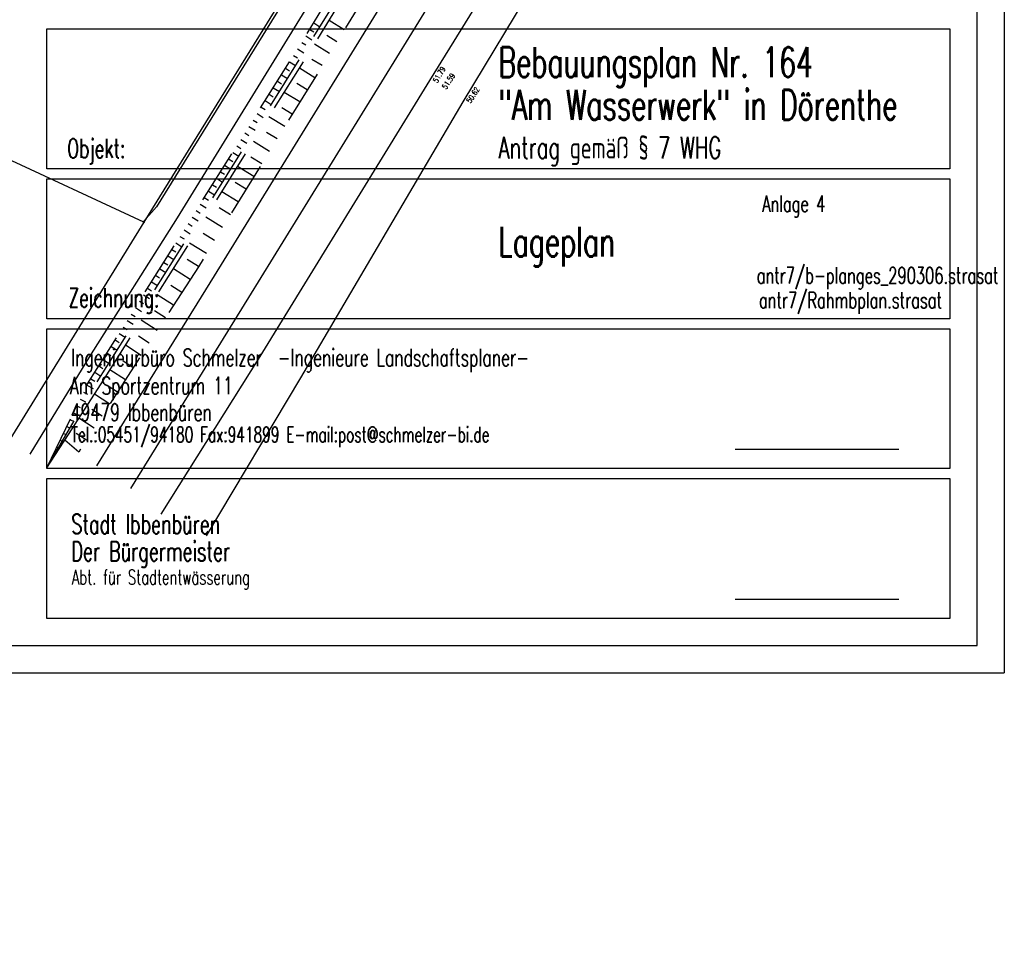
# Model space of a CAD drawing. Extents: x 3409653 to 3410193, y 5788342 to 5789000.
# Tile 73 of 80: x 3410068 to 3410159, y 5788603 to 5788687. Entities that reach past the tile are written whole.
import ezdxf

# ---------------------------------------------------------------- set-up
doc = ezdxf.new("R2010")
doc.units = 0
doc.header["$MEASUREMENT"] = 0
for name, pattern in [('LINIENART0', [0]), ('LINIENART4', [120, 70, -10, 10, -10, 10, -10]), ('LINIENART5', [10, 5, -5])]:
    doc.linetypes.add(name, pattern=pattern)
for name, color, linetype in [('dxf_amwasser3', 7, 'Continuous'), ('K140-KATASTERTOPO', 7, 'Continuous'), ('NULLEBENE', 7, 'Continuous'), ('Rahmen', 7, 'Continuous'), ('TOP-BOESCHUNG', 7, 'Continuous'), ('TOP-HOEHENI', 7, 'Continuous'), ('TOP-LINIEN', 7, 'Continuous')]:
    doc.layers.add(name, color=color, linetype=linetype)
doc.styles.add('SIMPLEX', font='simplex')

# ---------------------------------------------------------------- blocks, each defined once
blk = doc.blocks.new('GELAEN-109')
at = {"layer": 'NULLEBENE', "color": 1, "linetype": 'LINIENART0'}
for p, q in [((-0.188, 0.188), (0.188, -0.188)), ((-0.188, -0.188), (0.188, 0.188))]:
    blk.add_line(p, q, dxfattribs=at)

msp = doc.modelspace()

# ---------------------------------------------------------------- linework, layer by layer
at = {"layer": 'dxf_amwasser3', "color": 88, "linetype": 'LINIENART0'}
for p, q in [((3410106.026, 5788681.51, 51.793), (3410132.657, 5788724.681, 51.724)), ((3410109.084, 5788679.538, 50.623), (3410135.526, 5788723.313, 50.966)), ((3410120.691, 5788712.366, 51.838), (3410089.315, 5788661.523, 51.914)), ((3410090.402, 5788656.08, 51.79), (3410106.026, 5788681.51, 51.793)), ((3410094.152, 5788654.118, 50.389), (3410109.084, 5788679.538, 50.623)), ((3410089.315, 5788661.523, 51.914), (3410078.478, 5788643.936, 51.909)), ((3410081.304, 5788641.562, 51.821), (3410090.402, 5788656.08, 51.79)), ((3410085.456, 5788639.575, 50.3), (3410094.152, 5788654.118, 50.389))]:
    msp.add_line(p, q, dxfattribs=at)
at = {"layer": 'K140-KATASTERTOPO', "color": 95, "linetype": 'LINIENART0'}
for p, q in [((3410098.147, 5788686.176), (3410096.749, 5788687.036)), ((3410094.968, 5788686.207), (3410095.349, 5788685.976)), ((3410095.333, 5788686.808), (3410095.908, 5788686.459)), ((3410094.6, 5788685.608), (3410095.163, 5788685.255)), ((3410097.469, 5788685.075), (3410096.539, 5788685.647)), ((3410093.853, 5788684.417), (3410094.415, 5788684.064)), ((3410094.226, 5788685.012), (3410094.602, 5788684.777)), ((3410096.792, 5788683.975), (3410095.395, 5788684.835)), ((3410093.479, 5788683.821), (3410093.854, 5788683.586)), ((3410096.113, 5788682.872), (3410095.175, 5788683.45)), ((3410092.733, 5788682.63), (3410093.107, 5788682.395)), ((3410093.106, 5788683.225), (3410093.668, 5788682.873)), ((3410095.43, 5788681.763), (3410094.013, 5788682.635)), ((3410092.359, 5788682.034), (3410092.921, 5788681.682)), ((3410091.612, 5788680.843), (3410092.173, 5788680.491)), ((3410091.986, 5788681.439), (3410092.36, 5788681.204)), ((3410094.744, 5788680.648), (3410093.792, 5788681.233)), ((3410090.865, 5788679.652), (3410091.426, 5788679.3)), ((3410091.239, 5788680.248), (3410091.613, 5788680.013)), ((3410094.054, 5788679.526), (3410092.616, 5788680.411)), ((3410090.492, 5788679.056), (3410090.866, 5788678.822)), ((3410093.359, 5788678.398), (3410092.394, 5788678.992)), ((3410089.745, 5788677.865), (3410090.118, 5788677.631)), ((3410090.118, 5788678.461), (3410090.679, 5788678.109)), ((3410092.661, 5788677.264), (3410091.204, 5788678.161)), ((3410089.371, 5788677.27), (3410089.931, 5788676.918)), ((3410088.624, 5788676.078), (3410089.184, 5788675.727)), ((3410088.998, 5788676.674), (3410089.371, 5788676.44)), ((3410091.959, 5788676.124), (3410090.981, 5788676.726)), ((3410088.251, 5788675.483), (3410088.624, 5788675.249)), ((3410091.254, 5788674.977), (3410089.776, 5788675.887)), ((3410087.504, 5788674.292), (3410087.877, 5788674.058)), ((3410087.877, 5788674.887), (3410088.437, 5788674.536)), ((3410090.544, 5788673.824), (3410089.552, 5788674.435)), ((3410087.13, 5788673.696), (3410087.689, 5788673.345)), ((3410089.83, 5788672.665), (3410088.332, 5788673.587)), ((3410086.383, 5788672.505), (3410086.942, 5788672.154)), ((3410086.757, 5788673.101), (3410087.129, 5788672.867)), ((3410086.01, 5788671.909), (3410086.382, 5788671.676)), ((3410089.113, 5788671.499), (3410088.107, 5788672.118)), ((3410085.263, 5788670.718), (3410085.635, 5788670.485)), ((3410085.636, 5788671.314), (3410086.195, 5788670.964)), ((3410088.391, 5788670.326), (3410086.871, 5788671.262)), ((3410084.889, 5788670.123), (3410085.447, 5788669.773)), ((3410087.666, 5788669.148), (3410086.645, 5788669.776)), ((3410084.142, 5788668.932), (3410084.7, 5788668.582)), ((3410084.516, 5788669.527), (3410084.888, 5788669.294)), ((3410086.936, 5788667.962), (3410085.395, 5788668.911)), ((3410083.769, 5788668.336), (3410084.141, 5788668.103)), ((3410083.022, 5788667.145), (3410083.393, 5788666.912)), ((3410083.395, 5788667.74), (3410083.953, 5788667.391)), ((3410086.203, 5788666.77), (3410085.168, 5788667.407)), ((3410082.648, 5788666.549), (3410083.205, 5788666.2)), ((3410085.465, 5788665.572), (3410083.902, 5788666.534)), ((3410081.901, 5788665.358), (3410082.458, 5788665.009)), ((3410082.275, 5788665.954), (3410082.646, 5788665.721)), ((3410081.528, 5788664.762), (3410081.899, 5788664.53)), ((3410084.723, 5788664.367), (3410083.674, 5788665.012)), ((3410080.781, 5788663.571), (3410081.152, 5788663.339)), ((3410081.154, 5788664.167), (3410081.711, 5788663.818)), ((3410083.953, 5788663.172), (3410082.415, 5788664.165)), ((3410080.407, 5788662.976), (3410080.963, 5788662.627)), ((3410083.188, 5788661.987), (3410082.172, 5788662.642)), ((3410079.66, 5788661.785), (3410080.216, 5788661.436)), ((3410080.034, 5788662.38), (3410080.405, 5788662.148)), ((3410082.429, 5788660.81), (3410080.92, 5788661.784)), ((3410079.287, 5788661.189), (3410079.657, 5788660.957)), ((3410078.54, 5788659.998), (3410078.91, 5788659.766)), ((3410078.913, 5788660.593), (3410079.469, 5788660.245)), ((3410081.675, 5788659.643), (3410080.679, 5788660.285)), ((3410077.793, 5788658.807), (3410078.163, 5788658.575)), ((3410078.167, 5788659.402), (3410078.721, 5788659.054)), ((3410080.927, 5788658.484), (3410079.447, 5788659.439)), ((3410077.42, 5788658.211), (3410077.974, 5788657.863)), ((3410080.185, 5788657.334), (3410079.208, 5788657.964)), ((3410076.673, 5788657.02), (3410077.227, 5788656.672)), ((3410077.046, 5788657.615), (3410077.416, 5788657.384)), ((3410079.449, 5788656.192), (3410077.997, 5788657.129)), ((3410076.299, 5788656.424), (3410076.668, 5788656.193)), ((3410075.552, 5788655.233), (3410075.921, 5788655.002)), ((3410075.926, 5788655.829), (3410076.479, 5788655.481)), ((3410078.718, 5788655.059), (3410077.759, 5788655.678)), ((3410075.179, 5788654.638), (3410075.732, 5788654.29)), ((3410077.992, 5788653.935), (3410076.568, 5788654.854)), ((3410072.41, 5788648.384), (3410075.772, 5788653.586)), ((3410074.446, 5788653.439), (3410075.042, 5788653.15)), ((3410074.805, 5788654.042), (3410075.175, 5788653.81)), ((3410077.273, 5788652.819), (3410076.332, 5788653.426)), ((3410074.139, 5788652.806), (3410074.504, 5788652.629)), ((3410076.558, 5788651.712), (3410075.148, 5788652.621)), ((3410073.833, 5788652.173), (3410074.33, 5788651.932)), ((3410073.22, 5788650.908), (3410073.618, 5788650.715)), ((3410073.527, 5788651.54), (3410073.825, 5788651.396)), ((3410075.844, 5788650.606), (3410074.904, 5788651.212)), ((3410072.914, 5788650.275), (3410073.146, 5788650.163)), ((3410075.13, 5788649.499), (3410073.719, 5788650.41)), ((3410072.301, 5788649.01), (3410072.467, 5788648.929)), ((3410072.607, 5788649.642), (3410072.906, 5788649.498)), ((3410074.416, 5788648.392), (3410073.474, 5788648.999)), ((3410071.995, 5788648.377), (3410072.193, 5788648.281)), ((3410073.701, 5788647.284), (3410072.41, 5788648.384)), ((3410071.382, 5788647.111), (3410071.481, 5788647.063)), ((3410071.688, 5788647.744), (3410071.788, 5788647.696)), ((3410071.075, 5788646.479), (3410071.109, 5788646.463))]:
    msp.add_line(p, q, dxfattribs=at)
at = {"layer": 'NULLEBENE', "color": 145, "linetype": 'LINIENART0'}
for p, q in [((3410070.765, 5788673.36974), (3410070.765, 5788686.24974)), ((3410070.765, 5788686.24974), (3410153.91, 5788686.24974)), ((3410070.765, 5788673.36974), (3410070.765, 5788686.24974)), ((3410070.765, 5788686.24974), (3410153.91, 5788686.24974)), ((3410153.91, 5788686.24974), (3410153.91, 5788673.36974)), ((3410153.91, 5788686.24974), (3410153.91, 5788673.36974)), ((3410153.91, 5788673.36974), (3410070.765, 5788673.36974)), ((3410153.91, 5788673.36974), (3410070.765, 5788673.36974)), ((3410070.765, 5788659.56974), (3410070.765, 5788672.44974)), ((3410070.765, 5788672.44974), (3410153.91, 5788672.44974)), ((3410070.765, 5788659.56974), (3410070.765, 5788672.44974)), ((3410070.765, 5788672.44974), (3410153.91, 5788672.44974)), ((3410153.91, 5788672.44974), (3410153.91, 5788659.56974)), ((3410153.91, 5788672.44974), (3410153.91, 5788659.56974)), ((3410153.91, 5788659.56974), (3410070.765, 5788659.56974)), ((3410153.91, 5788659.56974), (3410070.765, 5788659.56974)), ((3410070.765, 5788658.64974), (3410153.91, 5788658.64974)), ((3410070.765, 5788658.64974), (3410153.91, 5788658.64974)), ((3410070.765, 5788645.76974), (3410070.765, 5788658.64474)), ((3410070.765, 5788645.76974), (3410070.765, 5788658.64474)), ((3410153.91, 5788658.64974), (3410153.91, 5788645.76974)), ((3410153.91, 5788658.64974), (3410153.91, 5788645.76974)), ((3410153.91, 5788645.76974), (3410070.765, 5788645.76974)), ((3410153.91, 5788645.76974), (3410070.765, 5788645.76974)), ((3410070.765, 5788631.96974), (3410070.765, 5788644.84974)), ((3410070.765, 5788644.84974), (3410153.91, 5788644.84974)), ((3410070.765, 5788631.96974), (3410070.765, 5788644.84974)), ((3410070.765, 5788644.84974), (3410153.91, 5788644.84974)), ((3410153.91, 5788644.84974), (3410153.91, 5788631.96974)), ((3410153.91, 5788644.84974), (3410153.91, 5788631.96974)), ((3410153.91, 5788631.96974), (3410070.765, 5788631.96974)), ((3410153.91, 5788631.96974), (3410070.765, 5788631.96974))]:
    msp.add_line(p, q, dxfattribs=at)
at = {"layer": 'NULLEBENE', "color": 144, "linetype": 'LINIENART0'}
for p, q in [((3410134.125, 5788647.54974), (3410149.195, 5788647.54974)), ((3410134.125, 5788647.54974), (3410149.195, 5788647.54974)), ((3410134.125, 5788633.74974), (3410149.195, 5788633.74974)), ((3410134.125, 5788633.74974), (3410149.195, 5788633.74974)), ((3409693.91, 5788626.96974), (3410158.91, 5788626.96974)), ((3409693.91, 5788626.96974), (3410158.91, 5788626.96974))]:
    msp.add_line(p, q, dxfattribs=at)
at = {"layer": 'NULLEBENE', "color": 161, "linetype": 'LINIENART0'}
msp.add_line((3410066.41, 5788629.46974), (3410156.41, 5788629.46974), dxfattribs=at)
msp.add_line((3410066.41, 5788629.46974), (3410156.41, 5788629.46974), dxfattribs=at)
at = {"layer": 'Rahmen', "color": 144, "linetype": 'LINIENART0'}
msp.add_line((3410158.91, 5788902.46974), (3410158.91, 5788626.96974), dxfattribs=at)
msp.add_line((3410158.91, 5788902.46974), (3410158.91, 5788626.96974), dxfattribs=at)
at = {"layer": 'Rahmen', "color": 161, "linetype": 'LINIENART0'}
msp.add_line((3410156.41, 5788629.46974), (3410156.41, 5788899.46974), dxfattribs=at)
msp.add_line((3410156.41, 5788629.46974), (3410156.41, 5788899.46974), dxfattribs=at)
at = {"layer": 'TOP-BOESCHUNG', "color": 88, "linetype": 'LINIENART5'}
for p, q in [((3410094.745, 5788685.839), (3410109.084, 5788709.462)), ((3410095.35, 5788685.553), (3410109.874, 5788709.15)), ((3410095.706, 5788685.331), (3410110.205, 5788709.019)), ((3410100.88, 5788690.617), (3410084.719, 5788664.36)), ((3410074.511, 5788653.573), (3410094.745, 5788685.839)), ((3410075.403, 5788653.766), (3410095.35, 5788685.553)), ((3410075.772, 5788653.586), (3410095.706, 5788685.331)), ((3410084.719, 5788664.36), (3410073.701, 5788647.284)), ((3410070.769, 5788645.846), (3410075.403, 5788653.766)), ((3410070.769, 5788645.846), (3410075.772, 5788653.586)), ((3410070.769, 5788645.846), (3410074.511, 5788653.573))]:
    msp.add_line(p, q, dxfattribs=at)
at = {"layer": 'TOP-HOEHENI', "color": 95, "linetype": 'LINIENART0'}
for p, q in [((3410107.815, 5788714.009), (3410079.698, 5788668.454)), ((3410079.698, 5788668.454), (3410055.033, 5788679.936)), ((3410079.698, 5788668.454), (3410039.119, 5788602.708))]:
    msp.add_line(p, q, dxfattribs=at)
at = {"layer": 'TOP-LINIEN', "color": 95, "linetype": 'LINIENART4'}
for p, q in [((3410095.766, 5788693.95), (3410080.85, 5788669.886)), ((3410097.705, 5788693.163), (3410082.763, 5788668.845)), ((3410102.082, 5788689.336), (3410086.183, 5788663.527)), ((3410080.85, 5788669.886), (3410079.681, 5788668.556)), ((3410082.763, 5788668.845), (3410074.683, 5788656.092)), ((3410086.183, 5788663.527), (3410075.333, 5788646.02)), ((3410074.683, 5788656.092), (3410069.207, 5788647.098))]:
    msp.add_line(p, q, dxfattribs=at)

# ---------------------------------------------------------------- block references
at = {"layer": 'TOP-HOEHENI', "xscale": 0.333, "yscale": 0.333}
msp.add_blockref('GELAEN-109', (3410079.698, 5788668.454), dxfattribs=at)

# ---------------------------------------------------------------- texts
at = {"layer": 'NULLEBENE', "color": 145, "linetype": 'LINIENART0', "style": 'SIMPLEX', "width": 0.66046}
msp.add_text('Bebauungsplan Nr. 164', height=2.75, dxfattribs=at).set_placement((3410112.34, 5788681.81474))
msp.add_text('Bebauungsplan Nr. 164', height=2.75, dxfattribs=at).set_placement((3410112.34, 5788681.81474))
at = {"layer": 'NULLEBENE', "color": 144, "linetype": 'LINIENART0', "style": 'SIMPLEX', "width": 0.66046}
for s, height, p in [('"Am Wasserwerk" in Dörenthe', 2.75, (3410112.34, 5788677.88974)), ('"Am Wasserwerk" in Dörenthe', 2.75, (3410112.34, 5788677.88974)), ('Objekt:', 1.75, (3410072.645, 5788674.37474)), ('Objekt:', 1.75, (3410072.645, 5788674.37474)), ('Anlage 4', 1.5, (3410136.62226, 5788669.40831)), ('Anlage 4', 1.5, (3410136.62226, 5788669.40831)), ('Lageplan', 2.75, (3410112.34, 5788665.28974)), ('Lageplan', 2.75, (3410112.34, 5788665.28974)), ('antr7/b-planges_290306.strasat', 1.5, (3410136.12, 5788662.80474)), ('antr7/b-planges_290306.strasat', 1.5, (3410136.12, 5788662.80474)), ('Zeichnung:', 1.75, (3410072.75, 5788660.61974)), ('Zeichnung:', 1.75, (3410072.75, 5788660.61974)), ('antr7/Rahmbplan.strasat', 1.5, (3410136.32379, 5788660.52863)), ('antr7/Rahmbplan.strasat', 1.5, (3410136.32379, 5788660.52863)), ('Ingenieurbüro Schmelzer  -Ingenieure Landschaftsplaner-', 1.6, (3410073, 5788655.19474)), ('Ingenieurbüro Schmelzer  -Ingenieure Landschaftsplaner-', 1.6, (3410073, 5788655.19474)), ('Am Sportzentrum 11', 1.6, (3410072.89329, 5788652.61498)), ('Am Sportzentrum 11', 1.6, (3410072.89329, 5788652.61498)), ('49479 Ibbenbüren', 1.6, (3410072.96159, 5788650.15634)), ('49479 Ibbenbüren', 1.6, (3410072.96159, 5788650.15634)), ('Tel.:05451/94180 Fax:941899 E-mail:post@schmelzer-bi.de', 1.4, (3410072.99574, 5788648.20992)), ('Tel.:05451/94180 Fax:941899 E-mail:post@schmelzer-bi.de', 1.4, (3410072.99574, 5788648.20992)), ('Stadt Ibbenbüren', 1.8, (3410073.01906, 5788639.76131)), ('Stadt Ibbenbüren', 1.8, (3410073.01906, 5788639.76131)), ('Der Bürgermeister', 1.8, (3410073.01906, 5788637.25481)), ('Der Bürgermeister', 1.8, (3410073.01906, 5788637.25481)), ('Abt. für Stadtentwässerung', 1.35, (3410073.06856, 5788635.09031)), ('Abt. für Stadtentwässerung', 1.35, (3410073.06856, 5788635.09031))]:
    msp.add_text(s, height=height, dxfattribs=at).set_placement(p)
at = {"layer": 'NULLEBENE', "color": 141, "linetype": 'LINIENART0', "style": 'SIMPLEX', "width": 0.66046}
msp.add_text('Antrag gemäß § 7 WHG', height=2, dxfattribs=at).set_placement((3410112.34, 5788674.32474))
msp.add_text('Antrag gemäß § 7 WHG', height=2, dxfattribs=at).set_placement((3410112.34, 5788674.32474))
at = {"layer": 'TOP-HOEHENI', "color": 95, "linetype": 'LINIENART0', "style": 'SIMPLEX', "width": 0.66046}
for s, rotation, p in [('51.79', 60, (3410106.719, 5788681.243)), ('51.59', 57, (3410107.532, 5788680.647)), ('50.62', 57, (3410109.783, 5788679.372))]:
    msp.add_text(s, height=0.5, rotation=rotation, dxfattribs=at).set_placement(p)

doc.saveas('drawing.dxf')
